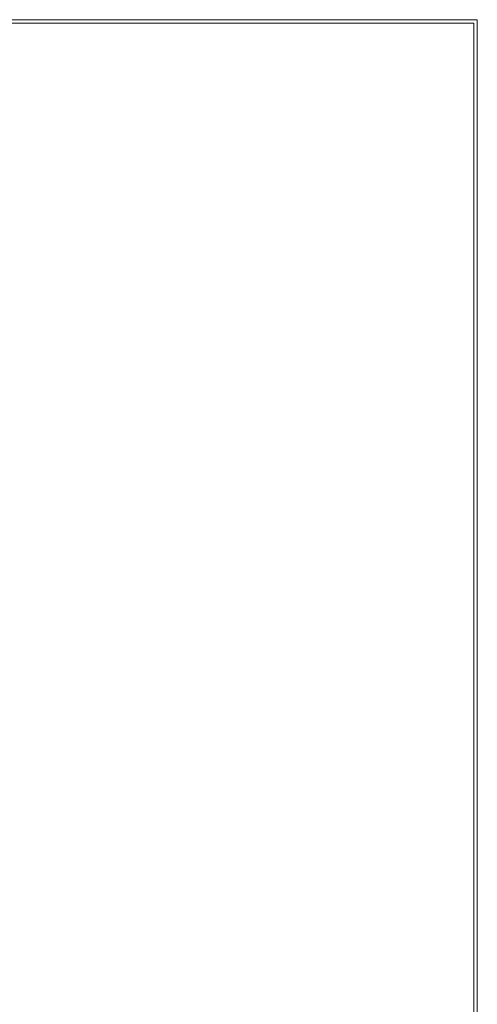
# Model space of a CAD drawing. Header units: inches. Extents: x 29.5 to 89.2, y 21.7 to 81.4.
# Tile 6 of 6: x 73.6 to 89.2, y 47.8 to 81.4. Entities that reach past the tile are written whole.
import ezdxf

# ---------------------------------------------------------------- set-up
doc = ezdxf.new("R2010")
doc.units = ezdxf.units.IN
doc.header["$MEASUREMENT"] = 0
doc.linetypes.add('SLD-Solid', pattern=[0])

msp = doc.modelspace()

# ---------------------------------------------------------------- linework, layer by layer
at = {"color": 7, "linetype": 'SLD-Solid', "lineweight": 15}
for p, q in [((89.241, 81.447), (29.505, 81.447)), ((89.241, 21.711), (89.241, 81.447)), ((89.123, 81.329), (29.623, 81.329)), ((89.123, 81.329), (29.623, 81.329)), ((89.123, 21.829), (89.123, 81.329)), ((89.123, 21.829), (89.123, 81.329))]:
    msp.add_line(p, q, dxfattribs=at)

doc.saveas('drawing.dxf')
